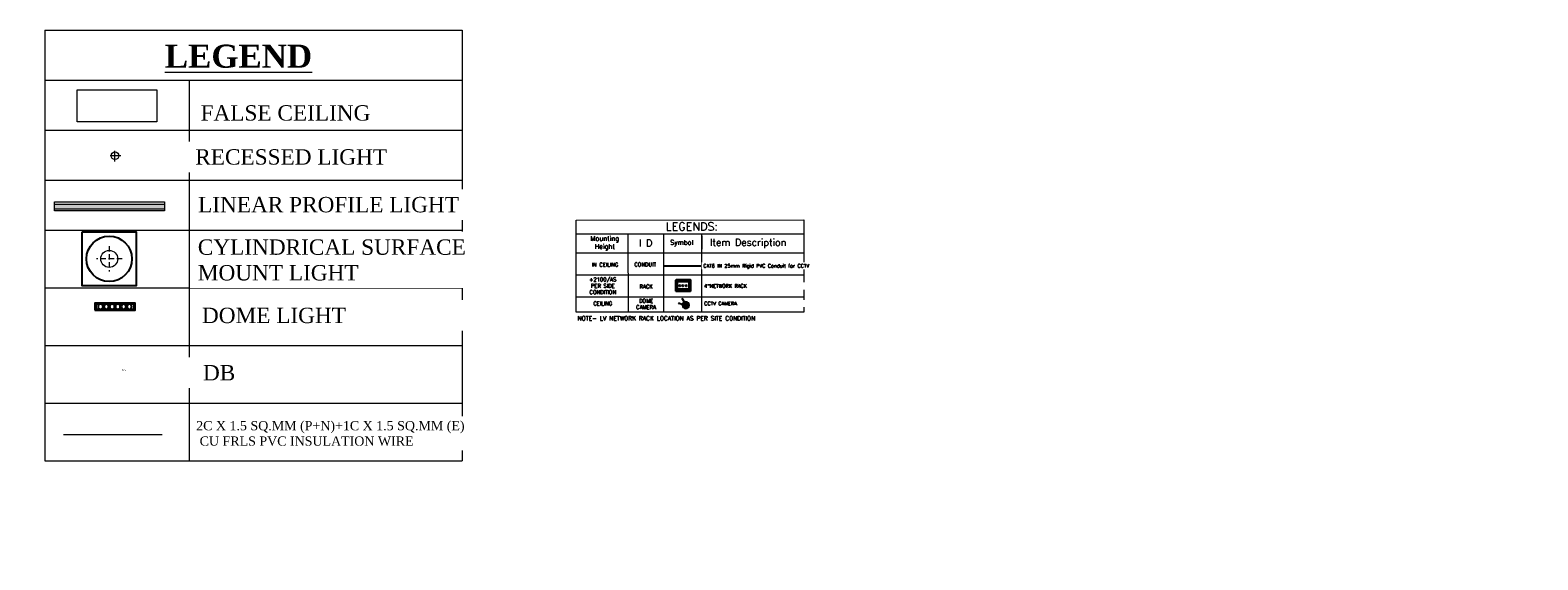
# Model space of a CAD drawing. Header units: millimetres. Extents: x 0 to 2243864, y 0 to 1237228.
# Tile 16 of 30: x 1063166 to 1082758, y 1109262 to 1116148. Entities that reach past the tile are written whole.
import ezdxf

# ---------------------------------------------------------------- set-up
doc = ezdxf.new("R2010")
doc.units = ezdxf.units.MM
doc.header["$LTSCALE"] = 7
doc.linetypes.add('DASHED2', pattern=[0.375, 0.25, -0.125])
doc.linetypes.add('Hidden', pattern=[6, 4, -2])
for name, color, linetype, lineweight in [('CAMERA', 191, 'Continuous', 30), ('CAT-6 CABLE', 200, 'CCTV', 25), ('DB', 42, 'Continuous', 30), ('Format', 7, 'Continuous', 30), ('L.V Component', 160, 'CCTV', 30), ('PD_ELEVATION_03', 80, 'Continuous', 18), ('PD_FIXTURE', 21, 'Continuous', 25), ('PD_HATCH', 45, 'Continuous', 9), ('PD_I_LIGHTING', 23, 'Continuous', 15), ('PP-ONE WAY RAW', 96, 'Continuous', 0), ('PP-TTL BLK', 7, 'DASHED2', 30), ('TEXT-PP', 7, 'Continuous', 0)]:
    doc.layers.add(name, color=color, linetype=linetype, lineweight=lineweight)
doc.layers.add('CT-DIM', color=3, linetype='Continuous')
doc.layers.add('PP-AC RETURN PIPE', color=11, linetype='Continuous')
doc.styles.add('elec', font='times.ttf')
doc.styles.get("Standard").update_dxf_attribs({"font": 'arial.ttf'})
doc.linetypes.add('CCTV', pattern='A,1.935533,["CCTV",elec,S=0.2,R=0,X=0,Y=-0.034003],0.006881,-0.395564', length=2.337978)

# ---------------------------------------------------------------- blocks, each defined once
blk = doc.blocks.new('PROFILE 1200')
at = {"layer": 'PD_HATCH', "lineweight": 0}
h = blk.add_hatch(color=256, dxfattribs=at)
h.dxf.hatch_style = 1
h.paths.add_polyline_path([(-25, 0), (25, 0), (25, 1200), (-25, 1200)])
at = {"layer": 'PD_I_LIGHTING', "lineweight": 0}
for p, q in [((-25, 0), (-25, 1200)), ((25, 0), (25, 1200))]:
    blk.add_line(p, q, dxfattribs=at)
blk.add_lwpolyline([(-50, 1200), (50, 1200), (50, 0), (-50, 0)], close=True, dxfattribs=at)
blk = doc.blocks.new('light fixture2')
at = {"layer": 'PD_I_LIGHTING', "linetype": 'Hidden', "lineweight": 0, "ltscale": 2.5}
for p, q in [((37.5, 0), (-37.5, 0)), ((0, -37.5), (0, 37.5))]:
    blk.add_line(p, q, dxfattribs=at)
at = {"layer": 'PD_I_LIGHTING', "lineweight": 0}
blk.add_circle((0, 0), 25, dxfattribs=at)
blk = doc.blocks.new('one block light')
at = {"layer": 'PD_FIXTURE'}
blk.add_lwpolyline([(1086485, 1112515), (1087185, 1112515), (1087185, 1111815), (1086485, 1111815)], close=True, dxfattribs=at)
blk.add_circle((1086835, 1112165), 295, dxfattribs=at)
at = {"layer": 'PD_I_LIGHTING', "linetype": 'Hidden', "lineweight": 0, "ltscale": 2.5}
for p, q in [((1086834, 1112332), (1086834, 1111999)), ((1087002, 1112165), (1086669, 1112165))]:
    blk.add_line(p, q, dxfattribs=at)
at = {"layer": 'PD_I_LIGHTING', "lineweight": 0}
blk.add_circle((1086835, 1112165), 111, dxfattribs=at)
blk = doc.blocks.new('LIOGHT33')
at = {"layer": 'PD_FIXTURE'}
for points in [[(0, 1.25), (7, 1.25), (7, 0), (0, 0)], [(0.2, 1.05), (6.8, 1.05), (6.8, 0.2), (0.2, 0.2)]]:
    blk.add_lwpolyline(points, close=True, dxfattribs=at)
for centre in [(1, 0.62), (2, 0.62), (3, 0.62), (4, 0.62), (5, 0.62), (6, 0.62)]:
    blk.add_circle(centre, 0.425, dxfattribs=at)
blk = doc.blocks.new('PP-DB P')
at = {"layer": 'DB'}
h = blk.add_hatch(color=256, dxfattribs=at)
h.paths.add_polyline_path([(0, -152), (31, 0), (0, 152)])
h.paths.add_polyline_path([(63, 152), (31, 0), (63, -152)])
for p, q in [((0, -152), (0, 152)), ((0, 152), (63, 152)), ((63, -152), (0, 152)), ((63, 152), (0, -152)), ((63, 152), (63, -152)), ((63, -152), (0, -152))]:
    blk.add_line(p, q, dxfattribs=at)
at = {"insert": (37, 114), "char_height": 16.9, "width": 83.99, "attachment_point": 9, "rotation": 90}
blk.add_mtext('DB', dxfattribs=at)
blk = doc.blocks.new('NETWORK RACK')
at = {"layer": 'L.V Component', "linetype": 'Continuous'}
for p, q in [((1082, 2547), (1082, -2791)), ((5228, 2893), (5718, 2893)), ((5228, 2679), (5718, 2679)), ((5228, 2464), (5718, 2464)), ((5228, 2250), (5718, 2250)), ((5228, 2036), (5718, 2036)), ((5228, 505), (5718, 505)), ((5228, 291), (5718, 291)), ((5228, 76), (5718, 76)), ((5228, -138), (5718, -138)), ((5228, -352), (5718, -352)), ((5228, -1960), (5718, -1960)), ((5228, -2175), (5718, -2175)), ((5228, -2389), (5718, -2389)), ((5228, -2604), (5718, -2604)), ((5228, -2818), (5718, -2818))]:
    blk.add_line(p, q, dxfattribs=at)
at = {"layer": 'L.V Component', "color": 5, "linetype": 'Continuous'}
blk.add_lwpolyline([(130, 3900), (5720, 3900, -0.4142136), (5850, 3770), (5850, -3770, -0.4142136), (5720, -3900), (130, -3900, -0.4142136), (0, -3770), (0, 3770, -0.4142136)], format="xyb", close=True, dxfattribs=at)
at = {"layer": 'L.V Component', "color": 3, "linetype": 'Continuous'}
blk.add_lwpolyline([(768, 3132), (5082, 3132), (5082, -3132), (768, -3132)], close=True, dxfattribs=at)
at = {"layer": 'L.V Component', "color": 5, "linetype": 'Continuous'}
blk.add_lwpolyline([(5850, 3672), (5969, 3672), (5969, -3669), (5850, -3669)], close=True, dxfattribs=at)
at = {"layer": 'L.V Component', "linetype": 'Continuous'}
for centre in [(2826, 1820), (2826, 195), (2826, -1526)]:
    blk.add_circle(centre, 315, dxfattribs=at)
blk = doc.blocks.new('3mp indoor')
at = {"layer": 'CAMERA', "linetype": 'ByBlock'}
h = blk.add_hatch(color=256, dxfattribs=at)
h.paths.add_polyline_path([(-220, -120, 0.2158698), (-84, -183, 0.0570579), (-68, 39, 0.393243)])
h.paths.add_polyline_path([(-258, -46, -0.1646207), (-222, 65, -0.3051024), (-77, 143, 0.0098981), (-84, 181, 0.4868663)])
at = {"layer": 'CAMERA'}
for color, points in [(178, [(-125, 59, 1), (-125, 119, 1)]), (9, [(-125, 68, 1), (-125, 110, 1)]), (18, [(-125, 94, 1), (-125, 86, 1)])]:
    blk.add_hatch(color=color, dxfattribs=at).paths.add_polyline_path(points)
at = {"layer": 'CAMERA', "linetype": 'ByBlock'}
h = blk.add_hatch(color=256, dxfattribs=at)
h.paths.add_polyline_path([(-68, 39, -0.0057213), (-64, 39, 0.0380084), (-81, 181), (-81, 181, 0.003598), (-84, 181, -0.0364502)])
h.paths.add_polyline_path([(-64, 39, 0.0057213), (-68, 39, -0.0570579), (-84, -183, 0.001935), (-82, -183), (-81, -183, 0.0596287)])
blk.add_hatch(color=256, dxfattribs=at).paths.add_polyline_path([(20, -231, 0.2800835), (69, -213, 0.2654436), (69, 212, 0.2800835), (20, 230, -0.2913578)])
at = {"layer": 'CAMERA', "color": 7, "lineweight": 25}
for p, q in [((-675, 279), (-618, 283)), ((-281, 147), (-675, 279)), ((-675, 279), (-631, 240)), ((-281, -148), (-675, -280)), ((-675, -280), (-631, -241)), ((-675, -280), (-618, -284))]:
    blk.add_line(p, q, dxfattribs=at)
at = {"layer": 'CAMERA'}
for p, q in [((-38, 181), (-81, 181)), ((20, 230), (-50, 230)), ((-84, -183), (-38, -183)), ((22, -232), (-48, -232))]:
    blk.add_line(p, q, dxfattribs=at)
at = {"layer": 'CAMERA', "color": 7, "lineweight": 25}
for radius in [301, 235]:
    blk.add_circle((-18, 0), radius, dxfattribs=at)
at = {"layer": 'CAMERA'}
for centre, radius, start, end in [((-82, -1), 182, 89.7494, 270.02551), ((-6, 133), 106, 114.03435, 155.79395), ((-1045, -2), 978, 349.34584, 10.75881), ((-1000, 0), 937, 348.74985, 11.10628), ((-877, -1), 859, 344.45424, 15.60831), ((-342, 0), 429, 327.51221, 32.48779), ((-304, 0), 429, 330.26805, 29.73195), ((-7, -134), 106, 205.61148, 246.013), ((30, -182), 50, 258.59028, 321.17701)]:
    blk.add_arc(centre, radius, start, end, dxfattribs=at)
at = {"layer": 'CAMERA', "linetype": 'ByBlock'}
for centre, radius, start, end in [((-76, -45), 183, 143.1172, 180.51011), ((-92, -3), 147, 84.56193, 152.2288), ((-58, -122), 161, 92.05258, 179.20796)]:
    blk.add_arc(centre, radius, start, end, dxfattribs=at)

msp = doc.modelspace()

# ---------------------------------------------------------------- linework, layer by layer
at = {"layer": 'Format', "color": 7, "linetype": 'ByBlock', "lineweight": 20, "ltscale": 1.2}
msp.add_line((1070260.1, 1112682.2), (1073219.2, 1112682.2), dxfattribs=at)
at = {"layer": 'PD_ELEVATION_03'}
msp.add_lwpolyline([(1063774.8, 1115373.7), (1064813.2, 1115373.7), (1064813.2, 1114956.7), (1063774.8, 1114956.7)], close=True, dxfattribs=at)
at = {"layer": 'PP-ONE WAY RAW'}
msp.add_lwpolyline([(1063600, 1110890), (1064880, 1110890)], dxfattribs=at)
at = {"layer": 'TEXT-PP'}
for p, q in [((1063354.7, 1116147.9), (1068780.2, 1116147.9)), ((1063354.7, 1116147.9), (1063354.7, 1110547.9)), ((1068780.2, 1116147.9), (1068780.2, 1110547.9)), ((1063354.7, 1115497.9), (1068780.2, 1115497.9)), ((1063354.7, 1114197.9), (1068780.2, 1114197.9)), ((1063354.7, 1113547.9), (1068780.2, 1113547.9)), ((1063354.7, 1112797.9), (1068780.2, 1112797.9)), ((1063354.7, 1112047.9), (1068780.2, 1112047.9)), ((1063354.7, 1110547.9), (1068780.2, 1110547.9))]:
    msp.add_line(p, q, dxfattribs=at)

# ---------------------------------------------------------------- block references
for name, p, xscale, yscale, zscale, rotation in [('PROFILE 1200', (1063481.3, 1113856.7), 1.190109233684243, 1.190109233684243, 1.190109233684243, 270), ('LIOGHT33', (1064006, 1112599.4), -74.86183524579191, 74.86183524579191, 74.86183524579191, 180)]:
    msp.add_blockref(name, p, dxfattribs=dict(xscale=xscale, yscale=yscale, zscale=zscale, rotation=rotation))
at = {"layer": 'CAMERA', "xscale": -0.1396950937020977, "yscale": 0.1396950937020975, "zscale": 0.1396950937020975, "rotation": 142.8275156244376}
msp.add_blockref('3mp indoor', (1071688.7, 1112571.2), dxfattribs=at)
at = {"layer": 'CT-DIM'}
msp.add_blockref('one block light', (-22641.8, 1009.5), dxfattribs=at)
at = {"layer": 'PD_I_LIGHTING', "lineweight": 0, "xscale": 1.983515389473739, "yscale": 1.983515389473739, "zscale": 1.983515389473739}
msp.add_blockref('light fixture2', (1064267.8, 1114515), dxfattribs=at)

# ---------------------------------------------------------------- texts
at = {"layer": 'Format', "color": 7, "lineweight": 25, "char_height": 49.848, "width": 432.86, "attachment_point": 5}
for s, insert in [('{\\Fsimplex.shx|c0;DOME CAMERA}', (1071169.9, 1112587.5)), ('{\\Fsimplex.shx|c0;CEILING}', (1070606.3, 1112595.3))]:
    msp.add_mtext(s, dxfattribs=dict(at, insert=insert))
at = {"layer": 'TEXT-PP', "width": 2200.251, "attachment_point": 1, "bg_fill": 2}
for s, insert, char_height in [('{\\fTimes New Roman|b0|i0|c0|p34;FALSE CEILING}', (1065380, 1115172), 200), ('\\pi824.62463;{\\fTimes New Roman|b0|i0|c0|p34;CONTROL \\P\\pi758.58281;FROM DB/\\C5;B1 }', (1047509.6, 1109683.8), 80)]:
    msp.add_mtext(s, dxfattribs=dict(at, insert=insert, char_height=char_height))

# ---------------------------------------------------------------- next in the draw order: linework, layer by layer
at = {"layer": 'TEXT-PP'}
for p, q in [((1065233.3, 1115497.9), (1065233.3, 1110547.9)), ((1063354.7, 1114847.9), (1068780.2, 1114847.9))]:
    msp.add_line(p, q, dxfattribs=at)

# ---------------------------------------------------------------- next in the draw order: texts
at = {"layer": 'TEXT-PP', "insert": (1049870.2, 1109649, -922094.1), "char_height": 80, "width": 2200.251, "attachment_point": 1, "bg_fill": 2}
msp.add_mtext('\\pi824.62463;{\\fTimes New Roman|b0|i0|c0|p34;CONTROL \\P\\pi750.56551;FROM DB/\\C32;Y2}', dxfattribs=at)

# ---------------------------------------------------------------- next in the draw order: texts
at = {"layer": 'TEXT-PP', "attachment_point": 1, "bg_fill": 2}
for s, insert, char_height, width in [('{\\fTimes New Roman|b1|i0|c0|p34;\\LLEGEND }', (1064916, 1115959.7), 300, 2200.251), ('{\\fTimes New Roman|b0|i0|c0|p34;RECESSED LIGHT} ', (1065311.5, 1114600), 200, 2552.434), ('{\\fTimes New Roman|b0|i0|c0|p34;LINEAR PROFILE LIGHT}', (1065348.3, 1113979.7), 200, 3989.718), ('{\\fTimes New Roman|b0|i0|c0|p34;CYLINDRICAL SURFACE MOUNT LIGHT }', (1065344.4, 1113427.6), 200, 3989.718), ('{\\fTimes New Roman|b0|i0|c0|p34;DOME LIGHT}', (1065398.3, 1112539.7), 200, 3989.718), ('\\pi824.62463;{\\fTimes New Roman|b0|i0|c0|p34;CONTROL \\P\\pi758.58281;FROM DB/\\C1;R1}', (1044092.5, 1111669, -499500.7), 80, 2200.251), ('{\\fTimes New Roman|b0|i0|c0|p34;\\C7;2C X 1.5 SQ.MM (P+N)+1C X 1.5 SQ.MM (E)\\P CU FRLS PVC INSULATION WIRE}', (1065323.3, 1111066.5, -922094.1), 120, 3989.718), ('\\pi824.62463;{\\fTimes New Roman|b0|i0|c0|p34;CONTROL \\P\\pi756.27568;FROM DB/\\C1;R3}', (1052373.2, 1109649, -922094.1), 80, 2200.251)]:
    msp.add_mtext(s, dxfattribs=dict(at, insert=insert, char_height=char_height, width=width))

# ---------------------------------------------------------------- next in the draw order: linework, layer by layer
at = {"layer": 'TEXT-PP'}
msp.add_line((1063354.7, 1111297.9), (1068780.2, 1111297.9), dxfattribs=at)

# ---------------------------------------------------------------- next in the draw order: texts
at = {"layer": 'TEXT-PP', "insert": (1053944.9, 1113295.7), "char_height": 80, "width": 2200.251, "attachment_point": 1, "bg_fill": 2}
msp.add_mtext('\\pi824.62463;{\\fTimes New Roman|b0|i0|c0|p34;CONTROL \\P\\pi756.27568;FROM DB/\\C1;R3}', dxfattribs=at)
at = {"layer": 'TEXT-PP', "char_height": 80, "width": 2200.251, "attachment_point": 1}
for insert in [(1044434.8, 1112507.4), (1045507.5, 1112277.9, -922094.1)]:
    msp.add_mtext('\\pi824.62463;{\\fTimes New Roman|b0|i0|c0|p34;CONTROL \\P\\pi758.58281;FROM DB/\\C1;R1}', dxfattribs=dict(at, insert=insert))

# ---------------------------------------------------------------- next in the draw order: linework, layer by layer
at = {"layer": 'CAT-6 CABLE', "ltscale": 4}
msp.add_line((1071401.2, 1113085.5), (1071888.5, 1113085.5), dxfattribs=at)

# ---------------------------------------------------------------- next in the draw order: block references
at = {"layer": 'L.V Component', "color": 170, "linetype": 'CCTV', "lineweight": 30, "ltscale": 15, "xscale": 0.02459785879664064, "yscale": 0.02459785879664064, "zscale": 0.02459785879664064, "rotation": 89.99999011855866}
msp.add_blockref('NETWORK RACK', (1071652.1, 1112756, 17), dxfattribs=at)

# ---------------------------------------------------------------- next in the draw order: texts
at = {"layer": 'Format', "color": 7, "lineweight": 25, "attachment_point": 5}
for s, insert, char_height, width in [('{\\Fsimplex.shx|c0;Mounting\\PHeight}', (1070632.2, 1113377.8), 62.308, 421.982), ('{\\Fsimplex.shx|c0;Symbol}', (1071632.1, 1113377.8), 62.308, 421.982), ('{\\Fsimplex.shx|c0;IN CEILING}', (1070635.6, 1113099.3), 49.847, 432.846), ('{\\Fsimplex.shx|c0;CONDUIT}', (1071157.2, 1113102.1), 49.847, 432.846), ('{\\Fsimplex.shx|c0;+2100/AS PER SIDE CONDITION}', (1070606.3, 1112824), 49.848, 432.86), ('{\\Fsimplex.shx|c0;RACK}', (1071169.9, 1112816.2), 49.848, 432.86)]:
    msp.add_mtext(s, dxfattribs=dict(at, insert=insert, char_height=char_height, width=width))
at = {"layer": 'TEXT-PP', "insert": (1046160.8, 1111893.7, -922094.1), "char_height": 80, "width": 2200.251, "attachment_point": 1, "bg_fill": 2}
msp.add_mtext('\\pi824.62463;{\\fTimes New Roman|b0|i0|c0|p34;CONTROL \\P\\pi755.32398;FROM DB/\\C32;Y1}', dxfattribs=at)

# ---------------------------------------------------------------- next in the draw order: texts
at = {"layer": 'PP-TTL BLK', "color": 7, "linetype": 'ByBlock', "lineweight": 20, "ltscale": 1.2, "insert": (1071076.8, 1113427.9), "char_height": 90.391, "width": 2231.613, "attachment_point": 1, "bg_fill": 2}
msp.add_mtext('{\\Fsimplex.shx|c0;I D}', dxfattribs=at)
at = {"layer": 'TEXT-PP', "insert": (1048708, 1111891, -922094.1), "char_height": 80, "width": 2200.251, "attachment_point": 1, "bg_fill": 2}
msp.add_mtext('\\pi824.62463;{\\fTimes New Roman|b0|i0|c0|p34;CONTROL \\P\\pi753.82434;FROM DB/\\C1;R2}', dxfattribs=at)

# ---------------------------------------------------------------- next in the draw order: linework, layer by layer
at = {"layer": 'Format', "color": 7, "linetype": 'ByBlock', "lineweight": 20, "ltscale": 1.2}
for p, q in [((1070938.9, 1112483.1), (1070938.4, 1113500.8)), ((1071401.6, 1112483.1), (1071401.1, 1113500.8))]:
    msp.add_line(p, q, dxfattribs=at)

# ---------------------------------------------------------------- next in the draw order: texts
at = {"layer": 'PP-TTL BLK', "color": 7, "linetype": 'ByBlock', "lineweight": 20, "ltscale": 1.2, "insert": (1071937.7, 1113433.3), "char_height": 90.391, "width": 2231.613, "attachment_point": 1, "bg_fill": 2}
msp.add_mtext('{\\Fsimplex.shx|c0; Item Description\\Fsimplex.shx|c0;\\H1.17x;                ', dxfattribs=at)
at = {"layer": 'TEXT-PP', "insert": (1051126.4, 1111898.4, -922094.1), "char_height": 80, "width": 2200.251, "attachment_point": 1, "bg_fill": 2}
msp.add_mtext('\\pi824.62463;{\\fTimes New Roman|b0|i0|c0|p34;CONTROL \\P\\pi753.82434;FROM DB/\\C5;B2}', dxfattribs=at)

# ---------------------------------------------------------------- next in the draw order: linework, layer by layer
at = {"layer": 'Format', "color": 7, "linetype": 'ByBlock', "lineweight": 20, "ltscale": 1.2}
for p, q in [((1070260, 1113500.8), (1073219, 1113500.8)), ((1071888.4, 1113500.8), (1071888.9, 1112483.1)), ((1073219, 1113248.1), (1070260.1, 1113248.1))]:
    msp.add_line(p, q, dxfattribs=at)
msp.add_lwpolyline([(1070260, 1113678.6), (1073219.1, 1113681.7), (1073219.3, 1112483.1), (1070260.2, 1112480)], close=True, dxfattribs=at)

# ---------------------------------------------------------------- next in the draw order: block references
at = {"layer": 'PP-AC RETURN PIPE', "xscale": 1.476373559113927, "yscale": 1.476373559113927, "zscale": 1.476373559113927, "rotation": 269.9999999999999}
msp.add_blockref('PP-DB P', (1064240, 1111771.2), dxfattribs=at)

# ---------------------------------------------------------------- next in the draw order: texts
at = {"layer": 'Format', "color": 7, "ltscale": 0.05, "insert": (1071424.6, 1113649.5), "char_height": 106.316, "width": 814.587, "attachment_point": 1}
msp.add_mtext('{\\Fsimplex.shx|c0;LEGENDS:}', dxfattribs=at)

# ---------------------------------------------------------------- next in the draw order: texts
at = {"layer": 'PP-TTL BLK', "color": 7, "linetype": 'ByBlock', "lineweight": 20, "ltscale": 1.2, "attachment_point": 1, "bg_fill": 2}
for s, insert, char_height, width in [('{\\Fsimplex.shx|c0;CAT6 IN 25mm Rigid PVC Conduit for CCTV}', (1071913.5, 1113107.9), 46.527, 1315.619), ('{\\Fsimplex.shx|c0;4"NETWORK RACK}', (1071924.3, 1112846.1), 46.528, 1413.309), ('{\\Fsimplex.shx|c0;CCTV CAMERA}', (1071924.3, 1112617.5), 46.528, 1413.309)]:
    msp.add_mtext(s, dxfattribs=dict(at, insert=insert, char_height=char_height, width=width))
at = {"layer": 'TEXT-PP', "insert": (1063611.5, 1111794.7, -922094.1), "char_height": 200, "width": 3989.718, "attachment_point": 1, "bg_fill": 2}
msp.add_mtext('\\pi1800.33847;{\\fTimes New Roman|b0|i0|c0|p34;DB}', dxfattribs=at)

# ---------------------------------------------------------------- next in the draw order: linework, layer by layer
at = {"layer": 'Format', "color": 7, "linetype": 'ByBlock', "lineweight": 20, "ltscale": 1.2}
msp.add_line((1070260.1, 1112968.4), (1073219.2, 1112968.4), dxfattribs=at)

# ---------------------------------------------------------------- next in the draw order: texts
at = {"layer": 'PP-TTL BLK', "color": 7, "linetype": 'ByBlock', "lineweight": 20, "ltscale": 1.2, "insert": (1070279.1, 1112430.4), "char_height": 55.834, "width": 3335.794, "attachment_point": 1, "bg_fill": 2}
msp.add_mtext('{\\Fsimplex.shx|c0;\\C1;NOTE- LV NETWORK RACK LOCATION AS PER SITE CONDITION}', dxfattribs=at)

doc.saveas('drawing.dxf')
